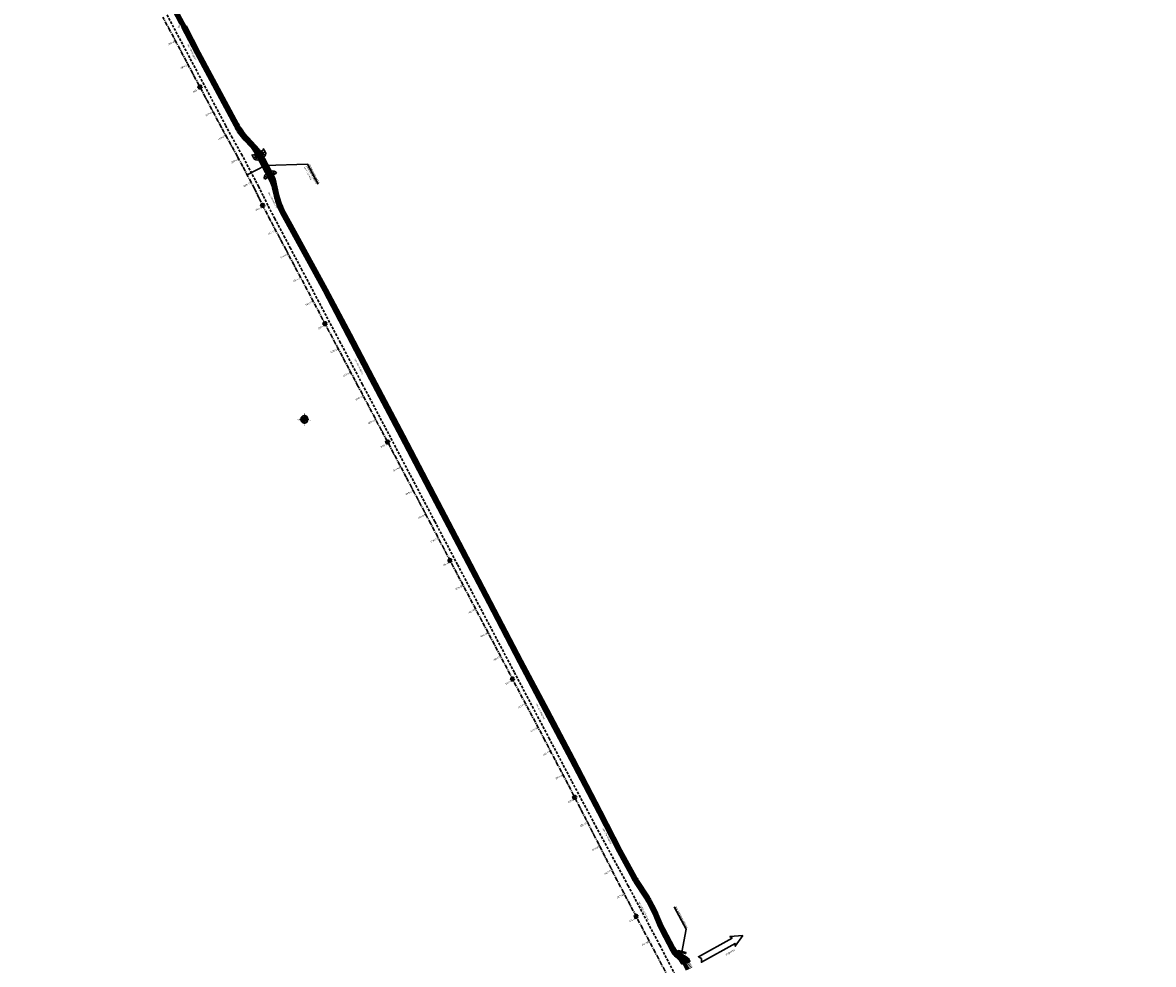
# Model space of a CAD drawing. Extents: x 7529391 to 7533711, y 5721204 to 5728304.
# Tile 5 of 6: x 7530096 to 7530940, y 5726152 to 5726855. Entities that reach past the tile are written whole.
import ezdxf
from ezdxf.enums import TextEntityAlignment as Align

# ---------------------------------------------------------------- set-up
doc = ezdxf.new("R2010")
doc.units = 0
for name, pattern in [('CENTER', [50.8, 31.75, -6.35, 6.35, -6.35]), ('DASHED', [19.05, 12.7, -6.35]), ('HIDDEN', [9.525, 6.35, -3.175])]:
    doc.linetypes.add(name, pattern=pattern)
for name, color, linetype, lineweight in [('! tmp', 7, 'Continuous', 50), ('D-krawędzie', 3, 'Continuous', 30), ('D-krawężniki-obniżone', 40, 'DASHED', 30), ('D-obrzeża', 2, 'Continuous', 30), ('D-opisy', 2, 'Continuous', 30), ('D-oś', 10, 'CENTER', 30), ('D-zjazdy', 202, 'Continuous', 30), ('D-zjazdy-opis', 202, 'Continuous', 30), ('PARSI', 252, 'Continuous', 13)]:
    doc.layers.add(name, color=color, linetype=linetype, lineweight=lineweight)
for name, color, linetype in [('C-DROGI-SYTUACJA-ETYKIETY', 7, 'Continuous'), ('D-hatch-zjazdy-BA', 244, 'Continuous'), ('D-kladki', 7, 'Continuous'), ('D-pobocza', 60, 'Continuous')]:
    doc.layers.add(name, color=color, linetype=linetype)
for name, color, linetype, lineweight, true_color in [('D-bariery', 7, 'FENCELINE2', 30, 0xff0f0f), ('D-hatch-ciag-pieszo-rowerowy', 7, 'Continuous', 13, 0xff9f80), ('D-poziome-powl-czerwona', 7, 'Continuous', 9, 0xff6161)]:
    doc.layers.add(name, color=color, linetype=linetype, lineweight=lineweight, true_color=true_color)
doc.layers.add('D-malowanie-proj', color=7, linetype='Continuous', true_color=0x3333ff)
doc.styles.add('2mm08', font='arial.ttf', dxfattribs={"width": 0.8})
doc.styles.add('North Arrow Text', font='txt', dxfattribs={"height": 0.1})
doc.styles.get("Standard").update_dxf_attribs({"font": 'arial.ttf'})
doc.linetypes.add('FENCELINE2', pattern='A,6.35,-2.54,[132,ltypeshp.shx,S=2.54,R=0,X=-2.54,Y=0],-2.54,25.4', length=36.83)
pattern_1 = [(45, (0, 0), (-0.33675960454, 0.33675960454), []), (135, (0, 0), (-0.33675960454, -0.33675960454), [])]

# ---------------------------------------------------------------- blocks, each defined once
blk = doc.blocks.new('KRZYZ')
at = {"layer": 'PARSI'}
for p, q in [((5, 0), (-5, 0)), ((0, -5), (0, 5))]:
    blk.add_line(p, q, dxfattribs=at)
blk = doc.blocks.new('orientacja')
at = {"layer": 'D-opisy', "lineweight": 25}
h = blk.add_hatch(color=256, dxfattribs=at)
h.paths.add_polyline_path([(6529064, 5548109.1), (6529064, 5548093.2), (6529066.7, 5548098.5)])
h.paths.add_polyline_path([(6529073, 5548101.7), (6529064, 5548093.2), (6529069.5, 5548095.9)])
h.paths.add_polyline_path([(6529079.9, 5548093.2), (6529064, 5548093.2), (6529069.2, 5548090.4)])
h.paths.add_polyline_path([(6529064, 5548093.2), (6529066.7, 5548087.6), (6529072.4, 5548084.2)])
h.paths.add_polyline_path([(6529064, 5548093.2), (6529061.2, 5548087.9), (6529064, 5548077.3)])
h.paths.add_polyline_path([(6529064, 5548093.2), (6529058.4, 5548090.5), (6529055, 5548084.8)])
h.paths.add_polyline_path([(6529058.7, 5548096), (6529048.1, 5548093.2), (6529064, 5548093.2)])
h.paths.add_polyline_path([(6529061.3, 5548098.8), (6529055.5, 5548102.2), (6529064, 5548093.2)])
for points in [[(6529064, 5548109.1), (6529061.3, 5548098.8)], [(6529064, 5548109.1), (6529064, 5548077.3)], [(6529064, 5548109.1), (6529066.7, 5548098.5)], [(6529048.1, 5548093.2), (6529058.7, 5548096)], [(6529079.9, 5548093.2), (6529048.1, 5548093.2)], [(6529048.1, 5548093.2), (6529058.4, 5548090.5)], [(6529052, 5548087.5), (6529052.8, 5548087.9)], [(6529052.2, 5548099.4), (6529053, 5548098.9)], [(6529064, 5548093.2), (6529054.3, 5548084.1)], [(6529064, 5548093.2), (6529054.9, 5548102.9)], [(6529055, 5548084.8), (6529058.4, 5548090.5)], [(6529055, 5548084.8), (6529061.2, 5548087.9)], [(6529055.5, 5548102.2), (6529058.7, 5548096)], [(6529055.5, 5548102.2), (6529061.3, 5548098.8)], [(6529058.4, 5548090.5), (6529064, 5548093.2)], [(6529058.7, 5548096), (6529064, 5548093.2)], [(6529064, 5548093.2), (6529061.2, 5548087.9)], [(6529064, 5548077.3), (6529061.2, 5548087.9)], [(6529061.3, 5548098.8), (6529064, 5548093.2)], [(6529064, 5548093.2), (6529073.6, 5548102.3)], [(6529066.7, 5548098.5), (6529064, 5548093.2)], [(6529069.5, 5548095.9), (6529064, 5548093.2)], [(6529064, 5548093.2), (6529073.1, 5548083.5)], [(6529064, 5548093.2), (6529069.2, 5548090.4)], [(6529064, 5548093.2), (6529066.7, 5548087.6)], [(6529064, 5548077.3), (6529066.7, 5548087.6)], [(6529065.8, 5548081), (6529065.9, 5548080.1)], [(6529073, 5548101.7), (6529066.7, 5548098.5)], [(6529072.4, 5548084.2), (6529066.7, 5548087.6)], [(6529079.9, 5548093.2), (6529069.2, 5548090.4)], [(6529072.4, 5548084.2), (6529069.2, 5548090.4)], [(6529069.3, 5548082.1), (6529069.7, 5548081.3)], [(6529073, 5548101.7), (6529069.5, 5548095.9)], [(6529079.9, 5548093.2), (6529069.5, 5548095.9)], [(6529074.9, 5548087.5), (6529075.7, 5548087)], [(6529075.9, 5548098.9), (6529075.1, 5548098.6)]]:
    blk.add_lwpolyline(points, dxfattribs=at)
for radius, start, end in [(13.3, 92.995, 177.005), (12.3, 94.3434, 175.6566), (13.3, 2.995, 87.005), (12.3, 4.3434, 85.6566), (13.3, 182.995, 267.005), (12.3, 184.3434, 265.6566), (13.3, 272.995, 357.005), (12.3, 274.3434, 355.6566)]:
    blk.add_arc((6529064, 5548093.2), radius, start, end, dxfattribs=at)
at = {"layer": 'D-opisy', "lineweight": 25, "xscale": 0.6489600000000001, "yscale": 0.6489600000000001, "zscale": 0.6489600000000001, "rotation": 306.822681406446}
blk.add_blockref('KRZYZ', (6529064, 5548093.2), dxfattribs=at)
at = {"layer": 'D-opisy', "lineweight": 25, "style": 'North Arrow Text'}
for s, p in [('N', (6529064, 5548108.6)), ('W', (6529042.9, 5548088.3)), ('S', (6529064, 5548068.9)), ('E', (6529084.3, 5548088.3))]:
    blk.add_text(s, height=4.96, dxfattribs=at).set_placement(p, align=Align.BOTTOM_CENTER)
blk = doc.blocks.new('kilometraz')
at = {"linetype": 'ByBlock', "lineweight": -2}
blk.add_hatch(color=0, dxfattribs=at).paths.add_polyline_path([(0, -0.375, 0.4142136), (0.375, 0, 0.4142136), (0, 0.375)])
at = {"color": 0, "linetype": 'ByBlock', "lineweight": -2}
blk.add_line((0, 0.375), (0, -0.375), dxfattribs=at)
blk.add_circle((0, 0), 0.375, dxfattribs=at)
blk = doc.blocks.new('AeccTickLine')
at = {"color": 0, "linetype": 'ByBlock', "lineweight": -2}
blk.add_line((0, 1), (0, -1), dxfattribs=at)
blk = doc.blocks.new('wergwerg')
at = {"layer": '! tmp', "color": 172, "lineweight": 30, "ltscale": 0.05, "true_color": 0x0000c2}
for p, q in [((6567213.51, 5549967.4), (6567208.51, 5549949.07)), ((6567213.82, 5549967.31), (6567208.81, 5549948.99)), ((6567213.51, 5549967.4), (6567213.82, 5549967.31)), ((6567212.25, 5549948.05), (6567217.26, 5549966.38)), ((6567212.56, 5549947.96), (6567217.56, 5549966.29)), ((6567212.97, 5549964.18), (6567216.4, 5549963.24)), ((6567217.26, 5549966.38), (6567217.56, 5549966.29)), ((6567205.84, 5549950.32), (6567205.27, 5549947.58)), ((6567209.67, 5549952.12), (6567213.1, 5549951.18)), ((6567208.51, 5549949.07), (6567208.81, 5549948.99)), ((6567212.25, 5549948.05), (6567212.56, 5549947.96)), ((6567215.48, 5549947.68), (6567214.58, 5549945.04))]:
    blk.add_line(p, q, dxfattribs=at)
at = {"layer": '! tmp', "color": 172, "lineweight": 30, "true_color": 0x0000c2}
for p, q in [((6567210.59, 5549967.7), (6567213.21, 5549966.98)), ((6567210.83, 5549965.48), (6567213.23, 5549966.84)), ((6567211.89, 5549966.74), (6567213.2, 5549966.91)), ((6567212.46, 5549965.74), (6567213.27, 5549966.79)), ((6567217.63, 5549964.33), (6567217.46, 5549965.64)), ((6567218.89, 5549963.27), (6567217.53, 5549965.67)), ((6567218.63, 5549964.9), (6567217.58, 5549965.71)), ((6567220.23, 5549965.06), (6567217.61, 5549965.77)), ((6567205.84, 5549950.3), (6567208.46, 5549949.59)), ((6567207.18, 5549952.09), (6567208.55, 5549949.69)), ((6567207.45, 5549950.46), (6567208.49, 5549949.65)), ((6567208.45, 5549951.03), (6567208.61, 5549949.72)), ((6567215.23, 5549949.89), (6567212.84, 5549948.52)), ((6567208.09, 5549947.86), (6567205.44, 5549948.41)), ((6567208.27, 5549948.73), (6567206.95, 5549949.01)), ((6567212.3, 5549946.71), (6567214.86, 5549945.84)), ((6567212.59, 5549947.55), (6567213.87, 5549947.11)), ((6567213.6, 5549949.62), (6567212.79, 5549948.57)), ((6567214.17, 5549948.62), (6567212.86, 5549948.46)), ((6567215.48, 5549947.67), (6567212.86, 5549948.39))]:
    blk.add_line(p, q, dxfattribs=at)
at = {"layer": '! tmp', "color": 172, "linetype": 'CENTER', "lineweight": 30, "ltscale": 0.05, "true_color": 0x0000c2}
blk.add_line((6567216.51, 5549962.43), (6567212.46, 5549963.54), dxfattribs=at)
at = {"layer": '! tmp', "color": 172, "linetype": 'HIDDEN', "lineweight": 30, "ltscale": 0.05, "true_color": 0x0000c2}
for p, q in [((6567213.03, 5549964.42), (6567213.21, 5549964.11)), ((6567216.46, 5549963.48), (6567216.16, 5549963.31)), ((6567209.56, 5549952.93), (6567213.61, 5549951.82)), ((6567209.61, 5549951.88), (6567209.91, 5549952.05)), ((6567213.04, 5549950.94), (6567212.86, 5549951.25))]:
    blk.add_line(p, q, dxfattribs=at)
at = {"layer": '! tmp', "color": 172, "lineweight": 30, "ltscale": 0.05, "true_color": 0x0000c2}
for centre, start, end in [((6567213.48, 5549966.89), 164.71828, 252.79143), ((6567217.34, 5549965.84), 256.64513, 344.71828), ((6567208.73, 5549949.53), 76.64513, 164.71828), ((6567212.59, 5549948.47), 344.71828, 72.79143)]:
    blk.add_arc(centre, 3, start, end, dxfattribs=at)
at = {"layer": '! tmp', "color": 172, "lineweight": 30, "true_color": 0x0000c2}
for centre, start, end in [((6567213.38, 5549966.93), 164.4174, 254.75634), ((6567217.44, 5549965.82), 254.68023, 345.01916), ((6567208.63, 5549949.54), 74.71739, 165.05632), ((6567212.69, 5549948.43), 344.38024, 74.71918)]:
    blk.add_arc(centre, 0.177, start, end, dxfattribs=at)

msp = doc.modelspace()

# ---------------------------------------------------------------- hatches: boundary and pattern name
at = {"layer": 'D-hatch-ciag-pieszo-rowerowy'}
h = msp.add_hatch(dxfattribs=at)
h.set_pattern_fill('ANSI37', color=256, scale=0.15, style=0)
h.set_pattern_definition(pattern_1)
h.paths.add_polyline_path([(7530134.2, 5727010.2), (7530106.01, 5727062.47), (7530099.81, 5727074.43), (7530096.59, 5727075.19), (7530103.8, 5727061.3), (7530132, 5727009.02), (7530158.04, 5726960.37), (7530181.81, 5726916.26), (7530202.68, 5726876.47), (7530214.2, 5726854.35), (7530216.6, 5726855.15), (7530204.9, 5726877.62), (7530184.01, 5726917.44), (7530160.24, 5726961.56)])
h = msp.add_hatch(dxfattribs=at)
h.set_pattern_fill('ANSI37', color=256, scale=0.15, style=0)
h.set_pattern_definition(pattern_1)
h.paths.add_polyline_path([(7530254.63, 5726778.41), (7530256.78, 5726779.68), (7530256.62, 5726779.97), (7530228.14, 5726833), (7530217.83, 5726852.8), (7530215.52, 5726851.82), (7530225.93, 5726831.84), (7530254.43, 5726778.76)])
h = msp.add_hatch(dxfattribs=at)
h.set_pattern_fill('ANSI37', color=256, scale=0.15, style=0)
h.set_pattern_definition(pattern_1)
h.paths.add_polyline_path([(7530274.32, 5726757.72), (7530274.17, 5726758, 0.065084), (7530272.67, 5726760.12), (7530264.17, 5726769.3, -0.063585), (7530256.82, 5726779.61), (7530256.78, 5726779.68), (7530254.62, 5726778.41), (7530254.77, 5726778.14, 0.063585), (7530262.12, 5726767.83), (7530266.93, 5726762.64, -0.065084), (7530269.93, 5726758.41), (7530271.18, 5726756.05), (7530280.07, 5726739.26), (7530281.32, 5726736.9, -0.065084), (7530283.13, 5726732.04), (7530284.6, 5726725.7, 0.067144), (7530289.32, 5726713.19), (7530290.62, 5726710.77), (7530292.91, 5726711.8), (7530291.68, 5726714.08, -0.067144), (7530286.96, 5726726.59), (7530284.27, 5726738.21, 0.065084), (7530283.36, 5726740.64), (7530283.21, 5726740.93)])
h = msp.add_hatch(dxfattribs=at)
h.set_pattern_fill('ANSI37', color=256, scale=0.15, style=0)
h.set_pattern_definition(pattern_1)
h.paths.add_polyline_path([(7530292.91, 5726711.8), (7530290.62, 5726710.77), (7530297.37, 5726698.28), (7530321.06, 5726655.02), (7530338.82, 5726621.31), (7530355.74, 5726588.9), (7530368.84, 5726564.24), (7530371.75, 5726564.11), (7530357.95, 5726590.07), (7530341.03, 5726622.47), (7530323.26, 5726656.2), (7530299.57, 5726699.47)])
h = msp.add_hatch(dxfattribs=at)
h.set_pattern_fill('ANSI37', color=256, scale=0.15, style=0)
h.set_pattern_definition(pattern_1)
h.paths.add_polyline_path([(7530404.06, 5726502.58), (7530380.91, 5726546.86), (7530371.75, 5726564.11), (7530368.84, 5726564.24), (7530378.7, 5726545.7), (7530401.84, 5726501.42), (7530423.33, 5726460.44), (7530443.71, 5726421.56), (7530466.68, 5726377.57), (7530482.34, 5726347.96), (7530485.29, 5726347.72), (7530468.89, 5726378.74), (7530445.93, 5726422.72), (7530425.55, 5726461.61)])
h = msp.add_hatch(dxfattribs=at)
h.set_pattern_fill('ANSI37', color=256, scale=0.15, style=0)
h.set_pattern_definition(pattern_1)
edge = h.paths.add_edge_path()
edge.add_line((7530580, 5726163.49), (7530582.28, 5726164.52))
edge.add_line((7530582.28, 5726164.52), (7530574.94, 5726178.43))
edge.add_arc((7530619.15, 5726201.78), 50, 202.668, 207.83183, ccw=False)
edge.add_line((7530573.02, 5726182.51), (7530570.15, 5726189.37))
edge.add_arc((7530524.01, 5726170.1), 50, 22.668, 27.59344)
edge.add_line((7530568.33, 5726193.26), (7530565.11, 5726199.41))
edge.add_arc((7530529.66, 5726180.88), 40, 27.59344, 33.13089)
edge.add_line((7530563.16, 5726202.75), (7530555.51, 5726214.46))
edge.add_arc((7530589.01, 5726236.32), 40, 208.44752, 213.13089, ccw=False)
edge.add_line((7530553.84, 5726217.27), (7530543.03, 5726237.22))
edge.add_line((7530543.03, 5726237.22), (7530528.1, 5726266.32))
edge.add_line((7530528.1, 5726266.32), (7530507.52, 5726305.7))
edge.add_line((7530507.52, 5726305.7), (7530488.37, 5726341.91))
edge.add_line((7530488.37, 5726341.91), (7530485.29, 5726347.72))
edge.add_line((7530485.29, 5726347.72), (7530482.34, 5726347.96))
edge.add_line((7530482.34, 5726347.96), (7530486.16, 5726340.74))
edge.add_line((7530486.16, 5726340.74), (7530505.31, 5726304.54))
edge.add_line((7530505.31, 5726304.54), (7530525.88, 5726265.17))
edge.add_line((7530525.88, 5726265.17), (7530540.82, 5726236.06))
edge.add_line((7530540.82, 5726236.06), (7530551.69, 5726215.99))
edge.add_arc((7530586.86, 5726235.04), 40, 208.44752, 213.13089)
edge.add_line((7530553.36, 5726213.18), (7530561, 5726201.48))
edge.add_arc((7530527.5, 5726179.62), 40, 27.59344, 33.13089, ccw=False)
edge.add_line((7530562.95, 5726198.15), (7530566.06, 5726192.2))
edge.add_arc((7530521.75, 5726169.04), 50, 22.668, 27.59344, ccw=False)
edge.add_line((7530567.88, 5726188.31), (7530570.75, 5726181.44))
edge.add_arc((7530616.89, 5726200.71), 50, 202.668, 207.83183)
edge.add_line((7530572.67, 5726177.37), (7530580, 5726163.49))
h = msp.add_hatch(dxfattribs=at)
h.set_pattern_fill('ANSI37', color=256, scale=0.15, style=0)
h.set_pattern_definition(pattern_1)
h.paths.add_polyline_path([(7530586.41, 5726160.13, -0.144123), (7530582.47, 5726164.17), (7530582.28, 5726164.52), (7530580, 5726163.49), (7530580.71, 5726162.14, 0.101584), (7530584.55, 5726157.48), (7530584.69, 5726157.37, -0.100735), (7530588.49, 5726152.75), (7530588.87, 5726152.04, 0.045938), (7530594.23, 5726153.68), (7530593.36, 5726155.31, 0.143266), (7530591.4, 5726157.32)])
at = {"layer": 'D-hatch-zjazdy-BA'}
h = msp.add_hatch(dxfattribs=at)
h.set_pattern_fill('ANSI37', color=256, scale=0.15, style=0)
h.set_pattern_definition(pattern_1)
h.paths.add_polyline_path([(7530216.6, 5726855.15), (7530214.2, 5726854.35), (7530215.52, 5726851.82), (7530217.83, 5726852.8)])
at = {"layer": 'D-malowanie-proj'}
h = msp.add_hatch(color=256, dxfattribs=at)
h.paths.add_polyline_path([(7530594.53, 5726153.09), (7530594.3, 5726153.53), (7530591.65, 5726152.14), (7530591.88, 5726151.69)])
h.paths.add_polyline_path([(7530589.64, 5726151.65), (7530589.41, 5726152.09), (7530588.97, 5726151.86), (7530589.2, 5726151.41)])
h.paths.add_polyline_path([(7530590.11, 5726150.76), (7530589.88, 5726151.2), (7530589.43, 5726150.97), (7530589.67, 5726150.53)])
h = msp.add_hatch(color=256, dxfattribs=at)
h.paths.add_polyline_path([(7530594.99, 5726152.26), (7530594.75, 5726152.7), (7530592.1, 5726151.31), (7530592.33, 5726150.87)])
h.paths.add_polyline_path([(7530595.45, 5726151.38), (7530595.22, 5726151.82), (7530592.57, 5726150.42), (7530592.8, 5726149.98)])
h.paths.add_polyline_path([(7530595.92, 5726150.49), (7530595.69, 5726150.94), (7530593.03, 5726149.54), (7530593.26, 5726149.1)])
h.paths.add_polyline_path([(7530596.38, 5726149.61), (7530596.15, 5726150.05), (7530593.5, 5726148.65), (7530593.73, 5726148.21)])
h.paths.add_polyline_path([(7530590.56, 5726149.93), (7530590.33, 5726150.38), (7530589.89, 5726150.14), (7530590.12, 5726149.7)])
h.paths.add_polyline_path([(7530591.03, 5726149.05), (7530590.8, 5726149.49), (7530590.35, 5726149.26), (7530590.59, 5726148.82)])
h.paths.add_polyline_path([(7530591.49, 5726148.16), (7530591.26, 5726148.61), (7530590.82, 5726148.37), (7530591.05, 5726147.93)])
edge = h.paths.add_edge_path()
edge.add_arc((7530629.66, 5726068.22), 87.7, 115.49782, 115.82468)
edge.add_line((7530591.46, 5726147.16), (7530591.28, 5726147.49))
edge.add_line((7530591.28, 5726147.49), (7530591.73, 5726147.72))
edge.add_line((7530591.73, 5726147.72), (7530591.91, 5726147.38))
at = {"layer": 'D-poziome-powl-czerwona'}
h = msp.add_hatch(color=256, dxfattribs=at)
h.dxf.hatch_style = 1
edge = h.paths.add_edge_path()
edge.add_arc((7530629.66, 5726068.22), 87.7, 113.86417, 115.83227)
edge.add_line((7530591.45, 5726147.16), (7530588.88, 5726152.04))
edge.add_arc((7530577.07, 5726203.34), 52.64, 282.95832, 286.35697)
edge.add_line((7530591.9, 5726152.83), (7530594.18, 5726148.42))

# ---------------------------------------------------------------- linework, layer by layer
at = {"layer": 'D-bariery', "ltscale": 0.05, "flags": 128}
for points in [[(7530257.91, 5726772.61, 0.03176), (7530261.9, 5726767.71), (7530266.75, 5726762.47, -0.065084), (7530269.71, 5726758.3), (7530271.04, 5726755.98), (7530279.93, 5726739.19), (7530281.1, 5726736.78, -0.065084), (7530282.89, 5726731.99), (7530284.35, 5726725.64, 0.02666), (7530285.83, 5726720.49)], [(7530260.37, 5726774.37, 0.03176), (7530264.4, 5726769.42), (7530272.86, 5726760.29, -0.049616), (7530274.46, 5726757.79), (7530274.46, 5726757.79), (7530283.36, 5726741), (7530283.36, 5726741, -0.045481), (7530284.51, 5726738.27), (7530287.2, 5726726.64, 0.026985), (7530288.69, 5726721.49)]]:
    msp.add_lwpolyline(points, format="xyb", dxfattribs=at)
at = {"layer": 'D-krawędzie', "linetype": 'HIDDEN', "ltscale": 0.3}
msp.add_lwpolyline([(7530204.08, 5726861.01), (7530247.82, 5726778.44), (7530252.22, 5726770.26), (7530259.74, 5726756.9), (7530263.78, 5726749.29), (7530270.2, 5726737.1), (7530272.43, 5726732.82), (7530276.01, 5726725.6), (7530279.7, 5726718.02), (7530284.5, 5726708.94), (7530291.38, 5726695.94), (7530296.05, 5726687.11), (7530304.46, 5726671.19), (7530316.6, 5726648.18), (7530333.06, 5726617.01), (7530350, 5726585.01), (7530367.26, 5726552.32), (7530385.76, 5726517.23), (7530404.05, 5726482.55), (7530421.09, 5726450.18), (7530442.44, 5726409.66), (7530463.42, 5726369.85), (7530489.27, 5726320.83), (7530506.41, 5726288.29), (7530524.31, 5726254.78), (7530540.55, 5726224.89), (7530548.24, 5726210.73)], dxfattribs=at)
at = {"layer": 'D-krawędzie'}
for points in [[(7530271.18, 5726756.05), (7530280.07, 5726739.26)], [(7530283.21, 5726740.93), (7530274.32, 5726757.72)], [(7530586.5, 5726161.12), (7530585.57, 5726161.37), (7530585.67, 5726162.15), (7530591.48, 5726160.6), (7530591.28, 5726159.84), (7530586.5, 5726161.12)]]:
    msp.add_lwpolyline(points, dxfattribs=at)
at = {"layer": 'D-krawędzie', "linetype": 'HIDDEN', "ltscale": 0.3, "flags": 128}
for points in [[(7530572.01, 5726166.06), (7530548.24, 5726210.73)], [(7530572.01, 5726166.06), (7530620.38, 5726072.76), (7530641.56, 5726032.01), (7530660.96, 5725995.07), (7530689.13, 5725941.54), (7530707.34, 5725907.03), (7530725.26, 5725873.09), (7530743.97, 5725837.65), (7530770.53, 5725787.12), (7530787.86, 5725754.27), (7530809.9, 5725712.54), (7530824.74, 5725684.39), (7530840.86, 5725653.69), (7530860.68, 5725616.15), (7530865.28, 5725607.39), (7530878.05, 5725583.08), (7530918.17, 5725507.18), (7530950.16, 5725446.31), (7530993.42, 5725364.26), (7531022.77, 5725308.72), (7531053.81, 5725249.87), (7531081.17, 5725197.87), (7531103.9, 5725154.54), (7531128.12, 5725108.45), (7531149.3, 5725068.25), (7531167.38, 5725033.77), (7531197.16, 5724976.99), (7531228.15, 5724918.03), (7531253.15, 5724870.49), (7531286.8, 5724806.65), (7531306.74, 5724768.66), (7531335.09, 5724714.65), (7531357.32, 5724672.44), (7531373.64, 5724641.45), (7531392.16, 5724606), (7531418.48, 5724555.85), (7531439.73, 5724515.58), (7531468.4, 5724461.08), (7531491.78, 5724416.53), (7531531.99, 5724339.83), (7531557.23, 5724291.66), (7531569.85, 5724267.58), (7531591.38, 5724226.55), (7531610, 5724191.1), (7531616.88, 5724178), (7531629.98, 5724153.03), (7531641.01, 5724132.02), (7531664.91, 5724087.62), (7531677.64, 5724064.79), (7531683.11, 5724054.99), (7531686.75, 5724048.18), (7531695.45, 5724031.7), (7531703.75, 5724015.92), (7531709.21, 5724005.51), (7531719.39, 5723986.15), (7531726.3, 5723973), (7531732.74, 5723960.74), (7531735.13, 5723956.19)]]:
    msp.add_lwpolyline(points, dxfattribs=at)
at = {"layer": 'D-krawężniki-obniżone', "ltscale": 0.1}
msp.add_arc((7530582.61, 5726181.94), 30.55, 281.83814, 292.35903, dxfattribs=at)
at = {"layer": 'D-obrzeża'}
for points in [[(7530271.18, 5726756.05), (7530269.93, 5726758.41, 0.065084), (7530266.93, 5726762.64), (7530262.12, 5726767.83, -0.063585), (7530254.77, 5726778.14), (7530225.93, 5726831.84), (7530202.68, 5726876.47)], [(7530274.32, 5726757.72), (7530274.17, 5726758, 0.065084), (7530272.67, 5726760.12), (7530264.17, 5726769.3, -0.063585), (7530256.82, 5726779.61), (7530228.14, 5726833), (7530204.9, 5726877.62)], [(7530280.07, 5726739.26), (7530281.32, 5726736.9, -0.065084), (7530283.13, 5726732.04), (7530284.6, 5726725.7, 0.067144), (7530289.32, 5726713.19), (7530297.37, 5726698.28), (7530321.06, 5726655.02), (7530338.82, 5726621.31), (7530355.74, 5726588.9), (7530378.7, 5726545.7), (7530401.84, 5726501.42), (7530423.33, 5726460.44), (7530443.71, 5726421.56), (7530466.68, 5726377.57), (7530486.16, 5726340.74), (7530505.31, 5726304.54), (7530525.88, 5726265.17), (7530540.82, 5726236.06), (7530551.69, 5726215.99, 0.020438), (7530553.36, 5726213.18), (7530561, 5726201.48, -0.024166), (7530562.95, 5726198.15), (7530566.06, 5726192.2, -0.021495), (7530567.88, 5726188.31), (7530570.75, 5726181.44, 0.022535), (7530572.67, 5726177.37), (7530580.71, 5726162.14, 0.101584), (7530584.55, 5726157.48), (7530584.69, 5726157.37, -0.100735), (7530588.49, 5726152.75), (7530588.87, 5726152.04)], [(7530283.21, 5726740.93), (7530283.36, 5726740.64, -0.065084), (7530284.27, 5726738.21), (7530286.96, 5726726.59, 0.067144), (7530291.68, 5726714.08), (7530299.57, 5726699.47), (7530323.26, 5726656.2), (7530341.03, 5726622.47), (7530357.95, 5726590.07), (7530380.91, 5726546.86), (7530404.06, 5726502.58), (7530425.55, 5726461.61), (7530445.93, 5726422.72), (7530468.89, 5726378.74), (7530488.37, 5726341.91), (7530507.52, 5726305.7), (7530528.1, 5726266.32), (7530543.03, 5726237.22), (7530553.84, 5726217.27, 0.020438), (7530555.51, 5726214.46), (7530563.16, 5726202.75, -0.024166), (7530565.11, 5726199.41), (7530568.33, 5726193.26, -0.021495), (7530570.15, 5726189.37), (7530573.02, 5726182.51, 0.022535), (7530574.94, 5726178.43), (7530582.47, 5726164.17, 0.144123), (7530586.41, 5726160.13), (7530591.4, 5726157.32, -0.143266), (7530593.36, 5726155.31), (7530594.23, 5726153.68)]]:
    msp.add_lwpolyline(points, format="xyb", dxfattribs=at)
at = {"layer": 'D-opisy'}
for points in [[(7530316.88, 5726734.63), (7530309.03, 5726749.47), (7530277.32, 5726748.55), (7530263.92, 5726741.5)], [(7530582.72, 5726194.86), (7530591.59, 5726178.08), (7530588.48, 5726160.97)], [(7530634.04, 5726173.33), (7530628.36, 5726165.37), (7530628.24, 5726167.41), (7530603.07, 5726153.37), (7530603.03, 5726156.08), (7530600.78, 5726157.5), (7530625.92, 5726171.48), (7530624.3, 5726172.51), (7530634.04, 5726173.33)]]:
    msp.add_lwpolyline(points, dxfattribs=at)
at = {"layer": 'D-oś', "ltscale": 0.1}
msp.add_lwpolyline([(7530594.85, 5726110.89), (7530540.21, 5726214.45), (7530503.32, 5726286.65), (7530486.17, 5726319.2), (7530460.32, 5726368.22), (7530439.35, 5726408.03), (7530417.99, 5726448.55), (7530400.96, 5726480.91), (7530382.67, 5726515.6), (7530364.16, 5726550.68), (7530346.91, 5726583.37), (7530329.96, 5726615.38), (7530313.51, 5726646.55), (7530301.37, 5726669.55), (7530292.95, 5726685.47), (7530288.28, 5726694.3), (7530281.41, 5726707.3), (7530276.58, 5726716.44), (7530272.87, 5726724.05), (7530269.31, 5726731.23), (7530267.1, 5726735.47), (7530260.69, 5726747.65), (7530256.66, 5726755.22), (7530249.15, 5726768.57), (7530244.73, 5726776.79), (7530200.99, 5726859.38)], dxfattribs=at)
at = {"layer": 'D-pobocza'}
for points in [[(7530096.29, 5727074.69), (7530103.36, 5727061.07), (7530131.56, 5727008.78), (7530157.6, 5726960.14), (7530181.36, 5726916.03), (7530202.24, 5726876.23), (7530213.72, 5726854.19)], [(7530270.9, 5726755.9), (7530270.74, 5726755.82)], [(7530274.61, 5726757.87), (7530274.77, 5726757.95)], [(7530279.79, 5726739.11), (7530279.63, 5726739.03)], [(7530283.5, 5726741.08), (7530283.66, 5726741.16)]]:
    msp.add_lwpolyline(points, dxfattribs=at)
for points in [[(7530270.74, 5726755.82), (7530269.49, 5726758.18, 0.065084), (7530266.56, 5726762.3), (7530261.71, 5726767.54, -0.063585), (7530254.36, 5726777.85), (7530225.49, 5726831.6), (7530215.06, 5726851.62)], [(7530218.29, 5726852.99), (7530228.58, 5726833.24), (7530257.23, 5726779.9, 0.063585), (7530264.59, 5726769.59), (7530273.04, 5726760.46, -0.065084), (7530274.62, 5726758.24), (7530274.77, 5726757.95)], [(7530279.63, 5726739.03), (7530280.88, 5726736.67, -0.065084), (7530282.64, 5726731.93), (7530284.12, 5726725.52, 0.067144), (7530288.85, 5726713.01), (7530296.93, 5726698.04), (7530320.62, 5726654.78), (7530338.37, 5726621.07), (7530355.29, 5726588.67), (7530378.26, 5726545.46), (7530401.4, 5726501.19), (7530422.89, 5726460.21), (7530443.27, 5726421.33), (7530466.24, 5726377.34), (7530485.71, 5726340.51), (7530504.87, 5726304.31), (7530525.43, 5726264.94), (7530540.37, 5726235.82), (7530551.25, 5726215.75, 0.020438), (7530552.94, 5726212.91), (7530560.58, 5726201.21, -0.024166), (7530562.51, 5726197.91), (7530565.62, 5726191.97, -0.021495), (7530567.42, 5726188.12), (7530570.29, 5726181.25, 0.022535), (7530572.23, 5726177.13), (7530580.27, 5726161.9)], [(7530283.66, 5726741.16), (7530283.81, 5726740.88, -0.065084), (7530284.76, 5726738.33), (7530287.43, 5726726.77, 0.067144), (7530292.15, 5726714.26), (7530300.01, 5726699.71), (7530323.7, 5726656.44), (7530341.47, 5726622.7), (7530358.39, 5726590.3), (7530381.35, 5726547.09), (7530404.5, 5726502.82), (7530425.99, 5726461.84), (7530446.37, 5726422.96), (7530469.34, 5726378.97), (7530488.81, 5726342.14), (7530507.97, 5726305.94), (7530528.54, 5726266.55), (7530543.47, 5726237.46), (7530554.28, 5726217.51, 0.020438), (7530555.93, 5726214.74), (7530563.58, 5726203.02, -0.024166), (7530565.55, 5726199.64), (7530568.77, 5726193.49, -0.021495), (7530570.61, 5726189.56), (7530573.48, 5726182.7, 0.022535), (7530575.38, 5726178.67), (7530582.91, 5726164.41)], [(7530582.91, 5726164.41, 0.144123), (7530586.65, 5726160.56), (7530591.65, 5726157.75, -0.143266), (7530593.81, 5726155.54), (7530594.7, 5726153.86)], [(7530580.27, 5726161.9, 0.101584), (7530584.23, 5726157.09), (7530584.37, 5726156.98, -0.100735), (7530588.05, 5726152.52), (7530588.35, 5726151.96)]]:
    msp.add_lwpolyline(points, format="xyb", dxfattribs=at)
at = {"layer": 'D-zjazdy'}
msp.add_lwpolyline([(7530214.2, 5726854.35), (7530216.6, 5726855.15), (7530217.83, 5726852.8), (7530215.52, 5726851.82)], dxfattribs=at)

# ---------------------------------------------------------------- block references
at = {"layer": 'C-DROGI-SYTUACJA-ETYKIETY', "color": 2, "linetype": 'Continuous', "lineweight": 60}
for p, xscale, yscale, zscale, rotation in [((7530205.22, 5726851.38), 0.25, 0.25, 0.25, 297.9096442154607), ((7530209.91, 5726842.54), 0.25, 0.25, 0.25, 297.9096442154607), ((7530214.59, 5726833.7), 0.25, 0.25, 0.25, 297.9096442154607), ((7530219.27, 5726824.87), 0.25, 0.25, 0.25, 297.9096442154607), ((7530223.95, 5726816.03), 0.25, 0.25, 0.25, 297.9096442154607), ((7530233.31, 5726798.36), 0.25, 0.25, 0.25, 297.9096442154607), ((7530237.99, 5726789.52), 0.25, 0.25, 0.25, 297.9096442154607), ((7530242.67, 5726780.68), 0.25, 0.25, 0.25, 297.9096442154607), ((7530247.38, 5726771.86), 0.25, 0.25, 0.25, 298.2809386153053), ((7530252.22, 5726763.11), 0.25, 0.25, 0.25, 299.3577535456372), ((7530257.11, 5726754.39), 0.2499999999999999, 0.2499999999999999, 0.2499999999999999, 297.9921826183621), ((7530261.79, 5726745.55), 0.2499999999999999, 0.2499999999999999, 0.2499999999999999, 297.7532256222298), ((7530266.45, 5726736.7), 0.2499999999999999, 0.2499999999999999, 0.2499999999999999, 297.7532256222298), ((7530271.01, 5726727.8), 0.25, 0.25, 0.25, 296.3421760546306), ((7530280.01, 5726709.95), 0.25, 0.25, 0.25, 297.8687282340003), ((7530284.68, 5726701.11), 0.25, 0.25, 0.25, 297.8687282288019), ((7530289.36, 5726692.26), 0.25, 0.25, 0.25, 297.8687282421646), ((7530294.03, 5726683.42), 0.25, 0.25, 0.25, 297.8687282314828), ((7530298.71, 5726674.58), 0.25, 0.25, 0.25, 297.8687282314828), ((7530303.38, 5726665.74), 0.25, 0.25, 0.25, 297.8200320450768), ((7530308.05, 5726656.9), 0.25, 0.25, 0.25, 297.8200320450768), ((7530312.71, 5726648.05), 0.25, 0.25, 0.25, 297.8200320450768), ((7530317.38, 5726639.21), 0.25, 0.25, 0.25, 297.8315297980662), ((7530326.72, 5726621.52), 0.25, 0.25, 0.25, 297.8315297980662), ((7530331.39, 5726612.68), 0.25, 0.25, 0.25, 297.8972710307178), ((7530336.07, 5726603.84), 0.25, 0.25, 0.25, 297.8972710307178), ((7530340.75, 5726595.01), 0.25, 0.25, 0.25, 297.8972710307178), ((7530345.43, 5726586.17), 0.25, 0.25, 0.25, 297.8972710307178), ((7530350.1, 5726577.33), 0.25, 0.25, 0.25, 297.8248646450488), ((7530354.77, 5726568.48), 0.25, 0.25, 0.25, 297.8248646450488), ((7530359.43, 5726559.64), 0.25, 0.25, 0.25, 297.8248646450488), ((7530364.1, 5726550.8), 0.25, 0.25, 0.25, 297.8248646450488), ((7530373.43, 5726533.11), 0.25, 0.25, 0.25, 297.8114983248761), ((7530378.1, 5726524.26), 0.25, 0.25, 0.25, 297.8114983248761), ((7530382.76, 5726515.42), 0.25, 0.25, 0.25, 297.803107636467), ((7530387.43, 5726506.57), 0.25, 0.25, 0.25, 297.803107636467), ((7530392.09, 5726497.73), 0.25, 0.25, 0.25, 297.803107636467), ((7530396.76, 5726488.88), 0.25, 0.25, 0.25, 297.803107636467), ((7530401.42, 5726480.03), 0.25, 0.25, 0.25, 297.7563830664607), ((7530406.08, 5726471.18), 0.25, 0.25, 0.25, 297.7563830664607), ((7530410.74, 5726462.34), 0.25, 0.25, 0.25, 297.7563830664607), ((7530420.05, 5726444.64), 0.2499999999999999, 0.2499999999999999, 0.2499999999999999, 297.7903248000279), ((7530424.71, 5726435.79), 0.2499999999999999, 0.2499999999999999, 0.2499999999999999, 297.7903248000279), ((7530429.38, 5726426.94), 0.2499999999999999, 0.2499999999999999, 0.2499999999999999, 297.7903248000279), ((7530434.04, 5726418.1), 0.2499999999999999, 0.2499999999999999, 0.2499999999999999, 297.7903248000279), ((7530438.7, 5726409.25), 0.2499999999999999, 0.2499999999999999, 0.2499999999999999, 297.7903248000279), ((7530443.36, 5726400.4), 0.25, 0.25, 0.25, 297.7878112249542), ((7530448.03, 5726391.56), 0.25, 0.25, 0.25, 297.7878112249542), ((7530452.69, 5726382.71), 0.25, 0.25, 0.25, 297.7878112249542), ((7530457.35, 5726373.86), 0.25, 0.25, 0.25, 297.7878112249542), ((7530466.68, 5726356.17), 0.25, 0.25, 0.25, 297.8016596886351), ((7530471.34, 5726347.33), 0.25, 0.25, 0.25, 297.8016596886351), ((7530476, 5726338.48), 0.25, 0.25, 0.25, 297.8016596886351), ((7530480.67, 5726329.63), 0.25, 0.25, 0.25, 297.8016596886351), ((7530485.33, 5726320.79), 0.25, 0.25, 0.25, 297.8016596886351), ((7530489.99, 5726311.94), 0.25, 0.25, 0.25, 297.7831679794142), ((7530494.66, 5726303.1), 0.25, 0.25, 0.25, 297.7831679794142), ((7530499.32, 5726294.25), 0.25, 0.25, 0.25, 297.7831679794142), ((7530503.96, 5726285.39), 0.25, 0.25, 0.25, 297.0640359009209), ((7530513.06, 5726267.58), 0.25, 0.25, 0.25, 297.0640359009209), ((7530517.61, 5726258.68), 0.25, 0.25, 0.25, 297.0640359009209), ((7530522.16, 5726249.77), 0.25, 0.25, 0.25, 297.0640359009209), ((7530526.71, 5726240.87), 0.25, 0.25, 0.25, 297.0640359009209), ((7530531.26, 5726231.96), 0.25, 0.25, 0.25, 297.0640359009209), ((7530535.81, 5726223.06), 0.25, 0.25, 0.25, 297.0640359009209), ((7530540.37, 5726214.15), 0.2499999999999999, 0.2499999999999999, 0.2499999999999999, 297.8158615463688), ((7530545.03, 5726205.31), 0.2499999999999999, 0.2499999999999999, 0.2499999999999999, 297.8158615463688), ((7530549.7, 5726196.47), 0.2499999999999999, 0.2499999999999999, 0.2499999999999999, 297.8158615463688), ((7530559.03, 5726178.78), 0.2499999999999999, 0.2499999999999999, 0.2499999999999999, 297.8158615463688), ((7530563.7, 5726169.93), 0.2499999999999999, 0.2499999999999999, 0.2499999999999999, 297.8158615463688), ((7530568.36, 5726161.09), 0.2499999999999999, 0.2499999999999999, 0.2499999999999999, 297.8158615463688), ((7530573.03, 5726152.24), 0.2499999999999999, 0.2499999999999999, 0.2499999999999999, 297.8158615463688)]:
    msp.add_blockref('AeccTickLine', p, dxfattribs=dict(at, xscale=xscale, yscale=yscale, zscale=zscale, rotation=rotation))
at = {"layer": 'C-DROGI-SYTUACJA-ETYKIETY', "color": 10, "linetype": 'Continuous', "lineweight": 60, "xscale": 2.249999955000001, "yscale": 2.249999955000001, "zscale": 2.249999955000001}
for p, rotation in [((7530228.63, 5726807.19), 297.9096442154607), ((7530275.41, 5726718.83), 295.9707904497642), ((7530322.05, 5726630.37), 297.8315297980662), ((7530368.77, 5726541.95), 297.8114983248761), ((7530415.39, 5726453.49), 297.7563830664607), ((7530462.01, 5726365.02), 297.8016596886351), ((7530508.51, 5726276.49), 297.0640359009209), ((7530554.36, 5726187.62), 297.8158615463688)]:
    msp.add_blockref('kilometraz', p, dxfattribs=dict(at, rotation=rotation))
at = {"layer": 'D-kladki', "rotation": 223.1796667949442}
msp.add_blockref('wergwerg', (8521393.09, 14267709.01), dxfattribs=at)
at = {"layer": 'D-opisy', "xscale": 0.2109375, "yscale": 0.2109375, "zscale": 0.2109375}
msp.add_blockref('orientacja', (6153082.21, 4556258), dxfattribs=at)

# ---------------------------------------------------------------- texts
at = {"layer": 'C-DROGI-SYTUACJA-ETYKIETY', "color": 2}
for s, rotation, p in [('67+560', 207.90964, (7530209.75, 5726842.03)), ('67+580', 207.90964, (7530219.11, 5726824.36)), ('67+600', 207.90964, (7530228.47, 5726806.69)), ('67+620', 207.90964, (7530237.83, 5726789.01)), ('67+640', 208.28094, (7530247.23, 5726771.35)), ('67+660', 207.99218, (7530256.95, 5726753.88)), ('67+680', 207.75323, (7530266.29, 5726736.2)), ('67+700', 205.97079, (7530275.24, 5726718.32)), ('67+720', 207.86873, (7530284.53, 5726700.6)), ('67+740', 207.86873, (7530293.88, 5726682.92)), ('67+760', 207.82003, (7530303.22, 5726665.24)), ('67+780', 207.82003, (7530312.56, 5726647.55)), ('67+800', 207.83153, (7530321.89, 5726629.86)), ('67+820', 207.89727, (7530331.24, 5726612.18)), ('67+840', 207.89727, (7530340.59, 5726594.5)), ('67+860', 207.82486, (7530349.94, 5726576.82)), ('67+880', 207.82486, (7530359.28, 5726559.13)), ('67+900', 207.8115, (7530368.61, 5726541.44)), ('67+920', 207.8115, (7530377.94, 5726523.75)), ('67+940', 207.80311, (7530387.27, 5726506.06)), ('67+960', 207.80311, (7530396.6, 5726488.37)), ('67+980', 207.75638, (7530405.92, 5726470.68)), ('68+000', 207.75638, (7530415.24, 5726452.98)), ('68+020', 207.79032, (7530424.56, 5726435.28)), ('68+040', 207.79032, (7530433.88, 5726417.59)), ('68+060', 207.78781, (7530443.21, 5726399.9)), ('68+080', 207.78781, (7530452.53, 5726382.2)), ('68+100', 207.80166, (7530461.86, 5726364.51)), ('68+120', 207.80166, (7530471.18, 5726346.82)), ('68+140', 207.80166, (7530480.51, 5726329.13)), ('68+160', 207.78317, (7530489.84, 5726311.44)), ('68+180', 207.78317, (7530499.16, 5726293.74)), ('68+200', 207.06404, (7530508.35, 5726275.98)), ('68+220', 207.06404, (7530517.45, 5726258.17)), ('68+240', 207.06404, (7530526.55, 5726240.36)), ('68+260', 207.06404, (7530535.65, 5726222.55)), ('68+280', 207.81586, (7530544.88, 5726204.8)), ('68+300', 207.81586, (7530554.21, 5726187.11)), ('68+320', 207.81586, (7530563.54, 5726169.43))]:
    msp.add_text(s, height=1.25, rotation=rotation, dxfattribs=at).set_placement(p)
at = {"layer": 'D-opisy'}
for s, height, rotation, p in [('istn. rów drogowy', 1.2, 298.10365, (7530219.17, 5726838.7)), ('istn. rów drogowy', 1.2, 298.10365, (7530279.48, 5726728.19)), ('istn. rów drogowy', 1.2, 298.10365, (7530343.83, 5726603.85)), ('istn. rów drogowy', 1.2, 298.10365, (7530479.29, 5726346.17)), ('istn. rów drogowy', 1.2, 298.10365, (7530529.14, 5726253.05)), ('istn. zatoka autobusowa', 1, 297.64306, (7530556.12, 5726198.18)), ('dr gminna', 1.25, 29.17703, (7530621.5, 5726158.46))]:
    msp.add_text(s, height=height, rotation=rotation, dxfattribs=at).set_placement(p)
at = {"layer": 'D-opisy', "char_height": 1.2, "rotation": 297.86422}
for s, insert, attachment_point in [('Projektowana kładka \\Ppieszo-rowerowa K1\\Pkm 67+674,51', (7530310.89, 5726749.51), 1), ('istn. fundament reklamy', (7530592.94, 5726179.47), 3)]:
    msp.add_mtext_dynamic_manual_height_columns(s, width=35.3924, gutter_width=6, heights=[0], dxfattribs=dict(at, insert=insert, attachment_point=attachment_point))
at = {"layer": 'D-zjazdy-opis', "style": '2mm08', "width": 0.8}
msp.add_text('ZI', height=1.5, dxfattribs=at).set_placement((7530212.07, 5726851.74))

doc.saveas('drawing.dxf')
